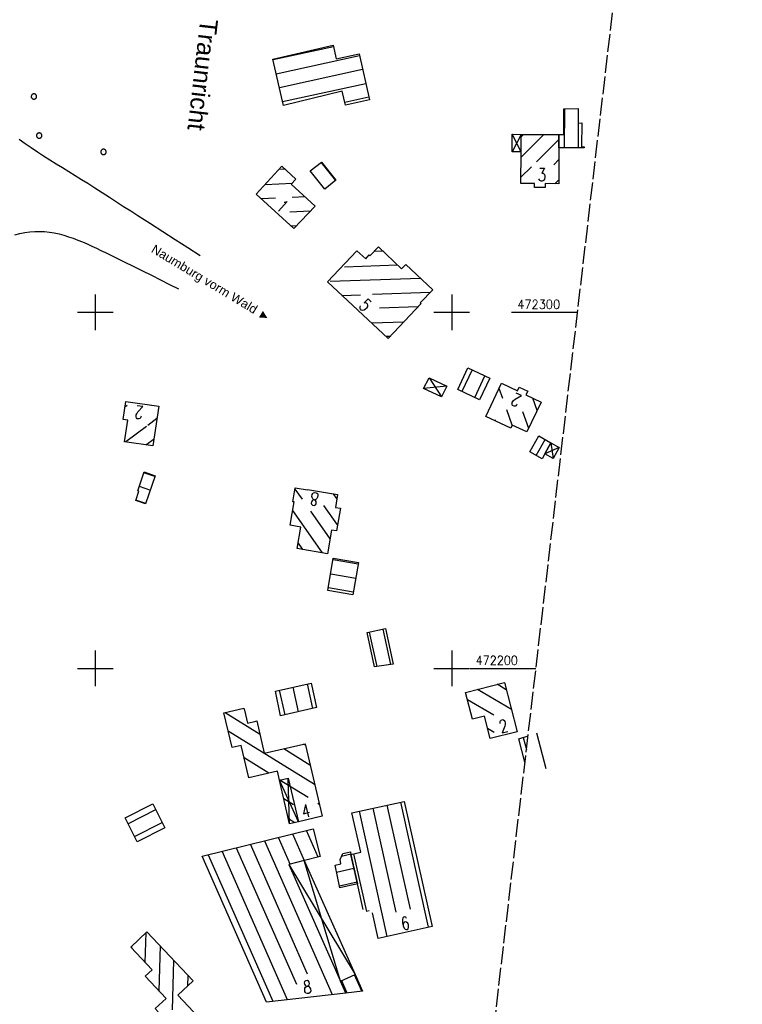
# Model space of a CAD drawing. Extents: x 510637 to 511182, y 471777 to 472747.
# Tile 6 of 10: x 510979 to 511182, y 472106 to 472382. Entities that reach past the tile are written whole.
import ezdxf

# ---------------------------------------------------------------- set-up
doc = ezdxf.new("R2010")
doc.units = 0
doc.header["$LTSCALE"] = 10
doc.header["$MEASUREMENT"] = 0
doc.linetypes.add('LT00', pattern=[0])
doc.linetypes.add('LT14', pattern=[0.6, 0.5, -0.1])
doc.layers.get('0').update_dxf_attribs({"linetype": 'LT00'})
doc.layers.add('-BLATT_94-RAND', color=7, linetype='LT14', plot=False)
for name, color, linetype in [('DFK_BEB_SCHR', 254, 'LT00'), ('DFK_BEBAUUNG', 250, 'LT00'), ('ORTSNAMEN', 250, 'Continuous'), ('ORTSRICHTUNG', 7, 'Continuous'), ('V94_AFBR_BAB', 250, 'LT00'), ('V94_KA_PRUF', 182, 'LT00'), ('V94_RASTER', 250, 'LT00')]:
    doc.layers.add(name, color=color, linetype=linetype)
doc.styles.add('Arial', font='ARIAL.TTF')
doc.styles.add('Beschrift', font='ARIAL.TTF')
doc.styles.get("Standard").update_dxf_attribs({"font": 'romans.shx'})

# ---------------------------------------------------------------- blocks, each defined once
blk = doc.blocks.new('SYMB0003')
at = {"color": 0, "linetype": 'ByBlock'}
for p, q in [((-0.015712, 0), (0.010166, 0.012015)), ((0, -0.021257), (-0.015712, 0)), ((0.010166, 0.012015), (0, -0.021257))]:
    blk.add_line(p, q, dxfattribs=at)
for points in [[(-0.031395, 0.499013), (-0.093691, 0.491144), (-0.154509, 0.475528), (-0.21289, 0.452414), (-0.267913, 0.422164), (-0.318712, 0.385257), (-0.364484, 0.342274), (-0.404509, 0.293893), (-0.438154, 0.240877), (-0.464888, 0.184062), (-0.484292, 0.124345), (-0.496058, 0.062667), (-0.5, 0)], [(-0.5, 0), (-0.496058, -0.062667), (-0.484292, -0.124345), (-0.464888, -0.184062), (-0.438154, -0.240877), (-0.404509, -0.293893), (-0.364485, -0.342274), (-0.318712, -0.385257), (-0.267914, -0.422164), (-0.21289, -0.452414), (-0.154509, -0.475529), (-0.093691, -0.491144), (-0.031395, -0.499014), (0.031395, -0.499014)], [(0.5, 0), (0.496057, 0.062667), (0.484292, 0.124345), (0.464888, 0.184062), (0.438153, 0.240877), (0.404509, 0.293893), (0.364484, 0.342274), (0.318712, 0.385257), (0.267913, 0.422164), (0.21289, 0.452414), (0.154509, 0.475528), (0.093691, 0.491144), (0.031395, 0.499013), (-0.031395, 0.499013)], [(0.031395, -0.499014), (0.093691, -0.491144), (0.154509, -0.475529), (0.21289, -0.452414), (0.267914, -0.422164), (0.318712, -0.385257), (0.364485, -0.342274), (0.404509, -0.293893), (0.438154, -0.240877), (0.464889, -0.184062), (0.484292, -0.124345), (0.496058, -0.062667), (0.5, 0)]]:
    blk.add_lwpolyline(points, dxfattribs=at)

msp = doc.modelspace()

# ---------------------------------------------------------------- linework, layer by layer
at = {"layer": '-BLATT_94-RAND'}
msp.add_lwpolyline([(510744.52, 472747.01), (510637.26, 471828.25), (511074.29, 471777.23), (511181.55, 472695.99), (510744.52, 472747.01)], dxfattribs=at)
at = {"layer": 'DFK_BEB_SCHR'}
for p, q in [((511066.84, 472374.6), (511049.88, 472370.9)), ((511050.76, 472367), (511074.13, 472372.1)), ((511075.01, 472368.2), (511051.64, 472363.09)), ((511052.52, 472359.19), (511075.89, 472364.3)), ((511076.77, 472360.4), (511070.03, 472358.92)), ((511131.62, 472357.19), (511131.59, 472346.17)), ((511135.59, 472346.17), (511135.61, 472353.17)), ((511120.19, 472349.99), (511119.46, 472349.26)), ((511119.46, 472343.62), (511125.85, 472349.98)), ((511130.08, 472348.54), (511123.77, 472342.26)), ((511067.48, 472337.06), (511063.41, 472342.2)), ((511122.37, 472340.88), (511119.44, 472337.96)), ((511128.64, 472341.47), (511130.07, 472342.89)), ((511053.24, 472340.19), (511051.52, 472340.11)), ((511047.69, 472335.94), (511055.29, 472336.28)), ((511130.06, 472337.24), (511128.95, 472336.13)), ((511058.85, 472332.43), (511055.23, 472332.27)), ((511050.59, 472332.06), (511046.62, 472331.89)), ((511054.6, 472328.24), (511060.4, 472328.5)), ((511056.47, 472324.32), (511054.96, 472324.25)), ((511080.69, 472317.18), (511078.2, 472317.09)), ((511069.94, 472312.8), (511084.79, 472313.31)), ((511087.08, 472313.39), (511087.17, 472313.4)), ((511091.29, 472309.54), (511065.88, 472308.66)), ((511069.2, 472304.77), (511074.45, 472304.95)), ((511077.82, 472305.07), (511093.97, 472305.63)), ((511090.54, 472301.51), (511079.75, 472301.13)), ((511077.47, 472297.05), (511086.67, 472297.37)), ((511082.79, 472293.23), (511081.61, 472293.19)), ((511105.74, 472283.89), (511102.86, 472277.8)), ((511106.47, 472276.09), (511109.35, 472282.19)), ((511114.31, 472275.78), (511113.29, 472278.65)), ((511123.99, 472272.48), (511122.77, 472275.89)), ((511008.92, 472273.86), (511008.31, 472273.4)), ((511015.53, 472273.82), (511015.67, 472273.92)), ((511116.99, 472268.31), (511115.45, 472272.61)), ((511119.85, 472272.17), (511121.55, 472267.43)), ((511017.3, 472270.15), (511014.73, 472268.22)), ((511112.2, 472269.81), (511112.32, 472269.48)), ((511014.37, 472267.95), (511008.59, 472263.62)), ((511014.19, 472262.81), (511016.47, 472264.52)), ((511123.69, 472259.81), (511126.27, 472264.29)), ((511016.73, 472253.88), (511013.6, 472254.93)), ((511012.33, 472251.14), (511015.44, 472250.1)), ((511056.01, 472250.38), (511058.03, 472247.5)), ((511014.14, 472246.31), (511011.39, 472247.23)), ((511066.72, 472249.05), (511067.78, 472247.55)), ((511063.74, 472232.43), (511055.38, 472244.32)), ((511060.4, 472244.13), (511065.83, 472236.41)), ((511067.99, 472240.3), (511064.16, 472245.74)), ((511056.93, 472235.16), (511058.18, 472233.38)), ((511073.74, 472229.32), (511066.71, 472230.49)), ((511066.05, 472226.55), (511073.07, 472225.38)), ((511072.4, 472221.43), (511065.39, 472222.6)), ((511082.96, 472201.1), (511080.76, 472211.06)), ((511076.86, 472210.19), (511078.99, 472200.52)), ((511057.06, 472187.84), (511055.53, 472194.76)), ((511059.43, 472195.64), (511060.96, 472188.74)), ((511107.28, 472194.13), (511116.75, 472188.56)), ((511115.33, 472194.03), (511112.75, 472195.55)), ((511051.63, 472193.89), (511053.16, 472186.94)), ((511111.79, 472186.84), (511104.43, 472191.17)), ((511036.44, 472187.65), (511046.11, 472181.66)), ((511110.09, 472183.2), (511111.92, 472182.12)), ((511061.53, 472167.41), (511037.31, 472182.4)), ((511120.1, 472180.62), (511120.99, 472177.23)), ((511126.55, 472171.82), (511123.92, 472181.84)), ((511058.94, 472178.42), (511058.42, 472178.74)), ((511041.72, 472174.97), (511048.73, 472170.63)), ((511052.86, 472177.48), (511060.23, 472172.91)), ((511043.2, 472169.35), (511042.99, 472169.48)), ((511051.63, 472168.83), (511059.72, 472163.82)), ((511055.63, 472161.65), (511052.91, 472163.34)), ((511062.46, 472162.12), (511062.82, 472161.9)), ((511081.84, 472161.6), (511088.31, 472132.38)), ((511093.53, 472127.3), (511085.75, 472162.47)), ((511016.92, 472160.3), (511009.18, 472156.4)), ((511074.03, 472159.88), (511081.82, 472124.7)), ((511084.4, 472131.52), (511077.94, 472160.74)), ((511010.97, 472152.82), (511018.71, 472156.72)), ((511054.19, 472157.84), (511056.02, 472156.7)), ((511055.32, 472153.54), (511058.62, 472146.04)), ((511062.56, 472147.02), (511059.26, 472154.51)), ((511059.55, 472114.13), (511043.5, 472150.61)), ((511047.44, 472151.58), (511066.45, 472108.38)), ((511054.69, 472145.06), (511051.38, 472152.56)), ((511031.68, 472147.67), (511049.8, 472106.51)), ((511053.96, 472106.97), (511035.62, 472148.65)), ((511039.56, 472149.63), (511056.41, 472111.35)), ((511071.72, 472147.81), (511069.08, 472147.2)), ((511076.15, 472131.77), (511072.57, 472147.96)), ((511067.69, 472142.78), (511072.58, 472143.91)), ((511073.45, 472140), (511068.55, 472138.87)), ((511014.03, 472117.39), (511014.27, 472125.84)), ((511010.15, 472121.96), (511010.14, 472121.51)), ((511018.16, 472122.13), (511017.81, 472109.49)), ((511021.66, 472104.14), (511022.05, 472118.01)), ((511074.79, 472109.32), (511072.73, 472113.95)), ((511025.93, 472113.89), (511025.85, 472110.78)), ((511069.08, 472112.32), (511070.62, 472108.85))]:
    msp.add_line(p, q, dxfattribs=at)
at = {"layer": 'DFK_BEBAUUNG'}
for p, q in [((511119.46, 472345.07), (511116.96, 472350.05)), ((511116.98, 472345.08), (511116.96, 472350.05)), ((511116.96, 472350.05), (511119.46, 472349.99)), ((511119.46, 472349.99), (511116.98, 472345.08)), ((511119.46, 472345.07), (511116.98, 472345.08)), ((511092.09, 472278.6), (511093.64, 472281.61)), ((511093.64, 472281.61), (511097.14, 472276.24)), ((511093.64, 472281.61), (511098.67, 472279.29)), ((511098.67, 472279.29), (511092.09, 472278.6)), ((511097.14, 472276.24), (511092.09, 472278.6)), ((511098.67, 472279.29), (511097.14, 472276.24)), ((511126.12, 472260.22), (511127.86, 472263.38)), ((511127.86, 472263.38), (511128.47, 472258.92)), ((511127.86, 472263.38), (511130.19, 472262.08)), ((511130.19, 472262.08), (511126.12, 472260.22)), ((511130.19, 472262.08), (511128.47, 472258.92)), ((511128.47, 472258.92), (511126.12, 472260.22)), ((511051.69, 472168.59), (511054.16, 472169.19)), ((511057, 472156.93), (511051.69, 472168.59)), ((511054.53, 472156.36), (511054.16, 472169.19)), ((511054.16, 472169.19), (511057, 472156.93)), ((511058.59, 472146.03), (511054.26, 472144.95)), ((511054.26, 472144.95), (511072.93, 472114.04)), ((511054.26, 472144.95), (511068.8, 472112.2)), ((511068.8, 472112.2), (511058.59, 472146.03)), ((511058.59, 472146.03), (511072.93, 472114.04)), ((511075.15, 472132.31), (511073.56, 472139.48)), ((511076.87, 472131.94), (511076.04, 472131.75)), ((511068.8, 472112.2), (511072.93, 472114.04))]:
    msp.add_line(p, q, dxfattribs=at)
for points in [[(511076.93, 472359.7, 0), (511070.2, 472358.23, 0), (511069.25, 472362.13, 0), (511052.76, 472358.12, 0), (511049.84, 472371.08, 0), (511066.76, 472374.99, 0), (511067.59, 472371.16, 0), (511074.03, 472372.56, 0), (511076.93, 472359.7, 0)], [(511130.07, 472346.17, 0), (511130.08, 472349.97, 0), (511131.44, 472349.97, 0), (511131.44, 472357.19, 0), (511135.46, 472357.21, 0), (511135.5, 472353.17, 0), (511136.49, 472353.18, 0), (511136.45, 472346.45, 0), (511137.14, 472346.45, 0), (511137.14, 472346.17, 0), (511130.07, 472346.17, 0)], [(511130.06, 472336.13, 0), (511126.24, 472336.14, 0), (511126.23, 472335.04, 0), (511123.2, 472335.05, 0), (511123.2, 472336.17, 0), (511119.44, 472336.19, 0), (511119.46, 472345.07, 0), (511119.46, 472349.99, 0), (511130.08, 472349.97, 0), (511130.07, 472346.17, 0), (511130.06, 472336.13, 0)], [(511055.74, 472323.54, 0), (511045.18, 472333.2, 0), (511052.34, 472341.01, 0), (511056.31, 472337.38, 0), (511055, 472335.96, 0), (511061.67, 472329.85, 0), (511055.74, 472323.54, 0)], [(511064.37, 472334.58, 0), (511060.29, 472339.73, 0), (511063.44, 472342.22, 0), (511067.52, 472337.1, 0), (511064.37, 472334.58, 0)], [(511082.22, 472292.62, 0), (511065.12, 472308.58, 0), (511073.4, 472317.28, 0), (511075.88, 472315.07, 0), (511076.85, 472316.11, 0), (511077.05, 472315.9, 0), (511079.43, 472318.36, 0), (511085.96, 472312.21, 0), (511087.12, 472313.44, 0), (511094.68, 472306.37, 0), (511091.18, 472302.7, 0), (511091.43, 472302.46, 0), (511082.22, 472292.62, 0)], [(511101.7, 472278.35, 0), (511104.58, 472284.44, 0), (511110.68, 472281.56, 0), (511107.79, 472275.46, 0), (511101.7, 472278.35, 0)], [(511109.57, 472270.79, 0), (511113.97, 472280.09, 0), (511118.46, 472277.94, 0), (511118.97, 472279, 0), (511121.35, 472277.86, 0), (511120.85, 472276.81, 0), (511125.1, 472274.78, 0), (511121.06, 472266.41, 0), (511117.01, 472268.36, 0), (511116.58, 472267.46, 0), (511109.57, 472270.79, 0)], [(511016.17, 472262.53, 0), (511008.23, 472263.67, 0), (511009.1, 472269.74, 0), (511007.81, 472269.92, 0), (511008.53, 472274.94, 0), (511017.82, 472273.61, 0), (511016.17, 472262.53, 0)], [(511121.92, 472260.83, 0), (511124.49, 472265.31, 0), (511127.86, 472263.38, 0), (511126.12, 472260.22, 0), (511125.36, 472258.84, 0), (511121.92, 472260.83, 0)], [(511014.12, 472246.25, 0), (511011.37, 472247.17, 0), (511012.24, 472249.76, 0), (511011.91, 472249.88, 0), (511013.68, 472255.17, 0), (511016.81, 472254.12, 0), (511014.12, 472246.25, 0)], [(511068, 472248.84, 0), (511067.37, 472245.22, 0), (511068.8, 472244.97, 0), (511067.69, 472238.61, 0), (511066.25, 472238.86, 0), (511065.11, 472232.2, 0), (511056.67, 472233.64, 0), (511057.7, 472239.7, 0), (511054.68, 472240.21, 0), (511055.79, 472246.76, 0), (511055.4, 472246.83, 0), (511056.06, 472250.7, 0), (511059.5, 472250.13, 0), (511059.52, 472250.25, 0), (511068, 472248.84, 0)], [(511072.27, 472220.69, 0), (511065.27, 472221.86, 0), (511066.78, 472230.94, 0), (511073.81, 472229.76, 0), (511072.27, 472220.69, 0)], [(511078.36, 472200.43, 0), (511076.24, 472210.05, 0), (511081.39, 472211.2, 0), (511083.6, 472201.19, 0), (511078.36, 472200.43, 0)], [(511060.58, 472195.9, 0), (511062.1, 472189, 0), (511051.92, 472186.65, 0), (511050.58, 472193.65, 0), (511060.58, 472195.9, 0)], [(511110.84, 472180.31, 0), (511109.21, 472186.59, 0), (511105.84, 472185.71, 0), (511103.89, 472193.24, 0), (511114.8, 472196.09, 0), (511118.4, 472182.21, 0), (511110.84, 472180.31, 0)], [(511058.84, 472178.84, 0), (511063.63, 472158.47, 0), (511057, 472156.93, 0), (511054.53, 472156.36, 0), (511051.69, 472168.59, 0), (511051.09, 472171.18, 0), (511043.03, 472169.31, 0), (511040.93, 472178.37, 0), (511038.4, 472177.78, 0), (511036.1, 472187.57, 0), (511041.71, 472188.87, 0), (511041.85, 472188.24, 0), (511042.66, 472184.67, 0), (511045.07, 472185.22, 0), (511045.29, 472185.27, 0), (511047.34, 472176.23, 0), (511058.84, 472178.84, 0)], [(511120.57, 472173.66, 0), (511118.85, 472180.22, 0), (511121.44, 472181.05, 0)], [(511019.48, 472155.19, 0), (511011.73, 472151.29, 0), (511008.35, 472158.07, 0), (511016.09, 472161.95, 0), (511019.48, 472155.19, 0)], [(511073.56, 472139.48, 0), (511071.73, 472147.75, 0), (511074.49, 472148.43, 0), (511072.02, 472159.43, 0), (511086.66, 472162.67, 0), (511094.53, 472127.52, 0), (511079.39, 472124.16, 0), (511077.76, 472131.38, 0)], [(511048.03, 472106.31, 0), (511030.01, 472147.26, 0), (511061.1, 472154.97, 0), (511063.13, 472147.16, 0), (511054.26, 472144.95, 0), (511068.8, 472112.2, 0), (511070.31, 472108.81, 0), (511048.03, 472106.31, 0)], [(511073.56, 472139.48, 0), (511068.66, 472138.35, 0), (511067.26, 472144.75, 0), (511068.93, 472145.1, 0), (511068.67, 472146.33, 0), (511069.39, 472147.88, 0), (511069.49, 472147.99, 0), (511071.57, 472148.47, 0), (511071.73, 472147.75, 0), (511073.56, 472139.48, 0)], [(511041.8, 472097.06, 0), (511030.09, 472085.99, 0), (511028.95, 472084.91, 0), (511023.78, 472088.82, 0), (511022.06, 472087.21, 0), (511021.53, 472087.74, 0), (511021.13, 472087.27, 0), (511017.3, 472091.33, 0), (511017.22, 472091.25, 0), (511011.28, 472097.54, 0), (511017.65, 472103.56, 0), (511016.79, 472104.47, 0), (511019.84, 472107.34, 0), (511014, 472113.53, 0), (511015.94, 472115.36, 0), (511009.92, 472121.74, 0), (511014.48, 472126.04, 0), (511027.45, 472112.28, 0), (511023.11, 472108.21, 0), (511033.44, 472097.29, 0), (511037.74, 472101.37, 0), (511041.8, 472097.06, 0)], [(511070.31, 472108.81, 0), (511068.8, 472112.2, 0), (511072.93, 472114.04, 0), (511075.02, 472109.35, 0), (511070.31, 472108.81, 0)]]:
    msp.add_polyline3d(points, dxfattribs=at)
at = {"layer": 'V94_AFBR_BAB'}
for points in [[(511029.45, 472315.84), (511025.95, 472318.08), (511022.44, 472320.33), (511018.95, 472322.58), (511015.45, 472324.83), (511011.97, 472327.08), (511009.96, 472328.38), (511007.95, 472329.68), (511005.94, 472330.98), (511003.93, 472332.28), (511001.92, 472333.57), (510999.89, 472334.86), (510997.86, 472336.14), (510996.1, 472337.24), (510994.33, 472338.34), (510992.56, 472339.44), (510990.78, 472340.54), (510989.01, 472341.65), (510987.25, 472342.76), (510985.5, 472343.89), (510983.75, 472345.03), (510982.02, 472346.19), (510980.31, 472347.37), (510978.62, 472348.57)], [(510985.75, 472322.66), (510987.11, 472322.51), (510988.47, 472322.29), (510989.81, 472322.01), (510991.15, 472321.66), (510992.48, 472321.25), (510993.8, 472320.8), (510995.11, 472320.3), (510996.42, 472319.77), (510997.72, 472319.21), (510999.01, 472318.62), (511000.3, 472318.01), (511001.58, 472317.4), (511002.86, 472316.77), (511005.47, 472315.49), (511008.06, 472314.22), (511010.63, 472312.94), (511013.19, 472311.67), (511015.73, 472310.4), (511018.26, 472309.13), (511020.79, 472307.86), (511023.32, 472306.59)]]:
    msp.add_lwpolyline(points, dxfattribs=at)
at = {"layer": 'V94_AFBR_BAB', "color": 0}
msp.add_lwpolyline([(510977.39, 472321.79), (510978.78, 472322.14), (510980.18, 472322.41), (510981.58, 472322.6), (510982.98, 472322.71), (510984.38, 472322.73), (510985.75, 472322.66)], dxfattribs=at)
at = {"layer": 'V94_RASTER'}
for p, q in [((511000, 472295), (511000, 472305)), ((511100, 472305), (511100, 472295)), ((511005, 472300), (510995, 472300)), ((511105, 472300), (511095, 472300)), ((511135.32, 472300), (511116.82, 472300)), ((511000, 472195), (511000, 472205)), ((511100, 472205), (511100, 472195)), ((510995, 472200), (511005, 472200)), ((511095, 472200), (511105, 472200)), ((511105.15, 472200), (511123.65, 472200))]:
    msp.add_line(p, q, dxfattribs=at)

# ---------------------------------------------------------------- block references
at = {"layer": 'V94_KA_PRUF', "color": 1, "xscale": 1.500000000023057, "yscale": 1.5, "zscale": 1.5, "rotation": 263.3409047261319}
for p in [(510982.77, 472360.62), (510984.25, 472349.64), (511002.3, 472345.06)]:
    msp.add_blockref('SYMB0003', p, dxfattribs=at)

# ---------------------------------------------------------------- texts
at = {"layer": 'DFK_BEBAUUNG', "width": 0.75}
for s, rotation, p in [('3', -0.3243, (511124.15, 472336.86)), ('1', -42.4512, (511050.49, 472329.29)), ('5', -43.0257, (511073.71, 472301.52)), ('2', -205.3041, (511119.9, 472276.48)), ('2', -188.1467, (511013.67, 472273.5)), ('8', -189.4391, (511062.91, 472249.19)), ('2', 14.1073, (511113.86, 472181.79)), ('4', 13.0527, (511058.33, 472157.96)), ('6', 12.5111, (511086.22, 472126.39)), ('8', 6.9884, (511058.56, 472108.57))]:
    msp.add_text(s, height=3.6, rotation=rotation, dxfattribs=at).set_placement(p)
at = {"layer": 'ORTSNAMEN', "style": 'Arial'}
msp.add_text('Traunricht', height=5, rotation=263.3409, dxfattribs=at).set_placement((511029.49, 472382.62))
at = {"layer": 'ORTSRICHTUNG', "insert": (511031.49, 472306.46), "char_height": 2.5, "attachment_point": 8, "rotation": 328.8306, "style": 'Beschrift'}
msp.add_mtext('Naumburg vorm Wald ►', dxfattribs=at)
at = {"layer": 'V94_RASTER'}
for s, width, p in [(' 472300', 0.934, (511116.82, 472301)), (' 472200', 0.921, (511105.15, 472201))]:
    msp.add_text(s, height=2.5, rotation=0.0005, dxfattribs=dict(at, width=width)).set_placement(p)

doc.saveas('drawing.dxf')
